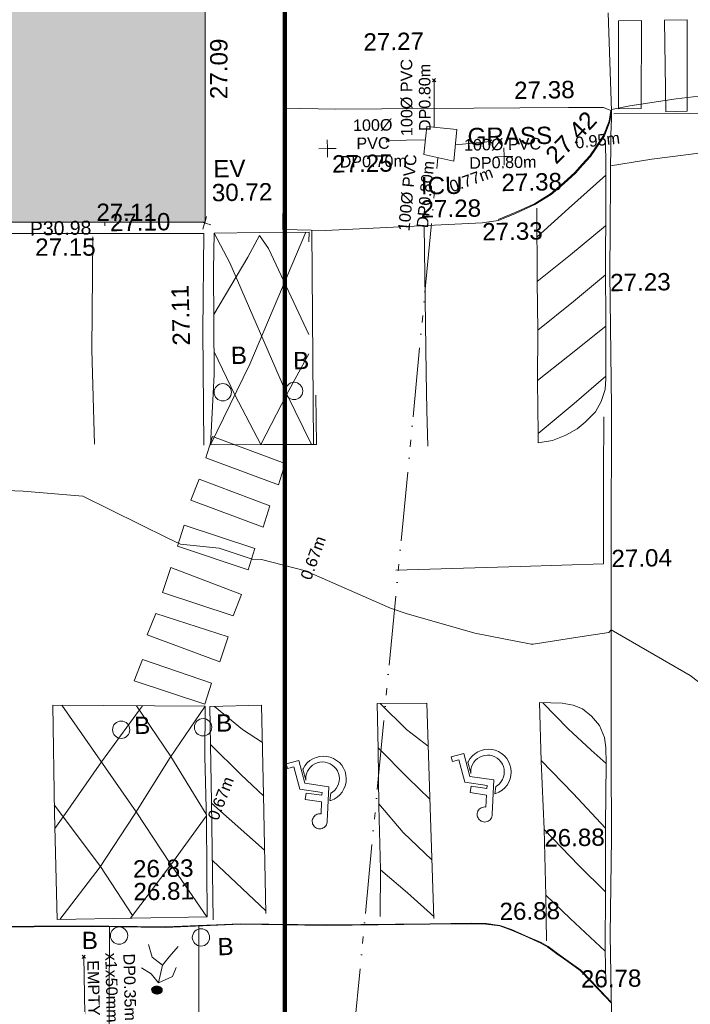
# Model space of a CAD drawing. Header units: millimetres. Extents: x -290717 to 520720, y -88450 to 287762.
# Tile 102 of 256: x -21168 to -6642, y 31642 to 52951. Entities that reach past the tile are written whole.
import ezdxf

# ---------------------------------------------------------------- set-up
doc = ezdxf.new("R2010")
doc.units = ezdxf.units.MM
for name, pattern in [('IMPORT-UG_DRAINAGE_UNIDENTIFIED_QLB2 _2_', [2700, 1500, -300, 0, -250, 150, -300, 0, -200]), ('IMPORT-UG_ELEC_LV_QLB2 _2_', [2700, 1500, -300, 0, -250, 150, -300, 0, -200]), ('IMPORT-UG_ELEC_STREET LIGHTING_QLB2 _2_', [2700, 1500, -300, 0, -250, 150, -300, 0, -200])]:
    doc.linetypes.add(name, pattern=pattern)
for name, color, linetype, lineweight, true_color in [('00_TOPO_BUILDING_OUTLINE', 5, 'Continuous', 9, 0x0000ff), ('00_TOPO_EAVE', 7, 'Continuous', 9, 0x666666), ('00_TOPO_FOOTPATH', 7, 'Continuous', 9, 0xa50000), ('00_TOPO_FURN_BOLLARD', 7, 'Continuous', 9, 0x666666), ('00_TOPO_KERB_BOTTOM', 1, 'Continuous', 9, 0xff0000), ('00_TOPO_KERB_TOP', 7, 'Continuous', 9, 0xa500a5), ('00_TOPO_LEVEL_SPOT', 7, 'Continuous', 9, 0x666666), ('00_TOPO_ROAD_MARKING_WHITE_CONTINUOUS', 7, 'Continuous', 9, 0x999999), ('00_TOPO_ROAD_MARKING_YELLOW_CONTINUOUS', 40, 'Continuous', 9, 0xffbf00), ('00_TOPO_SERV_IC', 5, 'Continuous', 9, 0x0000ff), ('00_UAV_BUILDING_OUTLINE', 5, 'Continuous', 9, 0x0000ff), ('00_UAV_KERB_BOTTOM', 1, 'Continuous', 9, 0xff0000), ('00_UAV_KERB_TOP', 7, 'Continuous', 9, 0xa500a5), ('00_UAV_PARKING', 4, 'Continuous', 9, 0x00ffff), ('00_UAV_ROAD_MARKING_WHITE_CONTINUOUS', 7, 'Continuous', 9, 0x999999), ('00_UAV_ROAD_MARKING_YELLOW_CONTINUOUS', 40, 'Continuous', 9, 0xffbf00), ('01_DTM_CONTOUR_MNR', 7, 'Continuous', 9, 0xa5a552), ('12333-PUM-2D-U-0001-C01 - Rev2_REVIT IMPORT_dwg', 7, 'Continuous', 9, 0x767676), ('A_RHA_Line', 7, 'Continuous', 9, 0x00a600), ('PUM-ELECTRIC-LV-QLB2', 1, 'IMPORT-UG_ELEC_LV_QLB2 _2_', 9, 0xff0000), ('PUM-UNIDENTIFIED-QLB2', 150, 'IMPORT-UG_DRAINAGE_UNIDENTIFIED_QLB2 _2_', 9, 0x007fff)]:
    doc.layers.add(name, color=color, linetype=linetype, lineweight=lineweight, true_color=true_color)
for name, color, linetype, lineweight in [('00_TOPO_HANDICAP', 7, 'Continuous', 9), ('00_TOPO_PEDASTRIAN', 7, 'Continuous', 9), ('00_TOPO_ROAD_EDGE', 7, 'Continuous', 9), ('00_TOPO_SURFACE', 7, 'Continuous', 9), ('00_TOPO_SURVEY_TEXT', 7, 'Continuous', 9), ('A_RHA_Detail', 7, 'Continuous', 9), ('GEN-TEXT', 7, 'Continuous', 9), ('PARAPET_LVL', 7, 'Continuous', 9)]:
    doc.layers.add(name, color=color, linetype=linetype, lineweight=lineweight)
doc.styles.add('Arial_1', font='arial.ttf', dxfattribs={"height": 250})
doc.styles.add('Arial_3', font='arial.ttf', dxfattribs={"height": 300})
doc.styles.add('Swis721 Lt BT_2', font='swissl.ttf', dxfattribs={"height": 375})

# ---------------------------------------------------------------- blocks, each defined once
blk = doc.blocks.new('12333-PUM-2D-U-0001-C01 - Rev2_REVIT IMPORT_dwg_PEDESTRIAN CROSS-2077137-Site Location Plan Existing')
at = {"layer": '00_TOPO_PEDASTRIAN', "true_color": 0xe2e2e2}
blk.add_hatch(color=254, dxfattribs=at).paths.add_polyline_path([(533884333, 725587587), (533884393, 725587600), (533884433, 725587626), (533884447, 725587654), (533884448, 725587716), (533884412, 725587754), (533884364, 725587775), (533884309, 725587780), (533884257, 725587768), (533884217, 725587741), (533884197, 725587711), (533884215, 725587633), (533884261, 725587602), (533884313, 725587589)])
at = {"layer": '00_TOPO_PEDASTRIAN', "color": 253, "true_color": 0xaaaaaa, "flags": 128}
for points in [[(533884363, 725587840), (533884457, 725588218), (533884232, 725588398), (533884157, 725588674)], [(533884457, 725588218), (533884603, 725588399), (533884803, 725588620)], [(533884747, 725588167), (533884667, 725587972), (533884363, 725587840), (533884203, 725588037), (533883999, 725588174)]]:
    blk.add_lwpolyline(points, dxfattribs=at)
blk = doc.blocks.new('12333-PUM-2D-U-0001-C01 - Rev2_REVIT IMPORT_dwg_MSL_Bollard_2-2077182-Site Location Plan Existing')
at = {"layer": '00_TOPO_FURN_BOLLARD', "color": 254, "true_color": 0xcccccc}
blk.add_circle((0, 0), 62.5, dxfattribs=at)
blk = doc.blocks.new('12333-PUM-2D-U-0001-C01 - Rev2_REVIT IMPORT_dwg_MSL_Eaves_SYM_1-V32-Site Location Plan Existing')
at = {"layer": '00_TOPO_EAVE', "color": 254, "true_color": 0xcccccc}
for p, q in [((357, -116), (-138, 45)), ((-116, -357), (14, 42)), ((21, 64), (116, 357))]:
    blk.add_line(p, q, dxfattribs=at)
blk = doc.blocks.new('12333-PUM-2D-U-0001-C01 - Rev2_REVIT IMPORT_dwg_MM-2077200-Site Location Plan Existing')
at = {"layer": '00_TOPO_LEVEL_SPOT', "color": 254, "true_color": 0xcccccc, "flags": 128}
for points in [[(0, -500), (0, 0), (-500, 0)], [(500, 0), (0, 0), (0, 500)]]:
    blk.add_lwpolyline(points, dxfattribs=at)
blk = doc.blocks.new('12333-PUM-2D-U-0001-C01 - Rev2_REVIT IMPORT_dwg_NN_DISABLED_1-2077205-Site Location Plan Existing')
at = {"layer": '00_TOPO_HANDICAP', "color": 253, "true_color": 0xaaaaaa, "flags": 128}
blk.add_lwpolyline([(533891145, 725592496), (533891203, 725592263), (533891206, 725592255), (533891203, 725592282), (533891208, 725592339), (533891222, 725592394), (533891244, 725592447), (533891275, 725592495), (533891311, 725592538), (533891355, 725592575), (533891404, 725592605), (533891457, 725592626), (533891513, 725592639), (533891569, 725592643), (533891626, 725592638), (533891681, 725592625), (533891734, 725592602), (533891782, 725592573), (533891826, 725592535), (533891862, 725592492), (533891892, 725592443), (533891913, 725592390), (533891926, 725592335), (533891930, 725592277), (533891926, 725592221), (533891912, 725592165), (533891890, 725592113), (533891859, 725592065), (533891822, 725592021), (533891779, 725591985), (533891743, 725591964), (533891717, 725591804), (533891736, 725591808), (533891807, 725591837), (533891874, 725591877), (533891932, 725591927), (533891984, 725591985), (533892024, 725592051), (533892054, 725592122), (533892073, 725592197), (533892079, 725592274), (533892074, 725592351), (533892056, 725592426), (533892027, 725592498), (533891987, 725592564), (533891937, 725592623), (533891879, 725592673), (533891813, 725592715), (533891742, 725592744), (533891667, 725592763), (533891590, 725592769), (533891512, 725592764), (533891438, 725592746), (533891366, 725592717), (533891300, 725592677), (533891240, 725592628), (533891190, 725592569), (533891149, 725592504), (533891146, 725592495)], dxfattribs=at)
blk.add_lwpolyline([(533891652, 725591366), (533891652, 725591359), (533891650, 725591334), (533891644, 725591308), (533891634, 725591285), (533891621, 725591263), (533891604, 725591244), (533891584, 725591228), (533891562, 725591215), (533891539, 725591205), (533891514, 725591199), (533891488, 725591197), (533891463, 725591199), (533891438, 725591206), (533891414, 725591215), (533891393, 725591229), (533891374, 725591246), (533891357, 725591265), (533891344, 725591287), (533891334, 725591311), (533891329, 725591336), (533891326, 725591361), (533891329, 725591387), (533891335, 725591411), (533891345, 725591434), (533891358, 725591456), (533891375, 725591476), (533891394, 725591492), (533891417, 725591505), (533891440, 725591515), (533891465, 725591521), (533891491, 725591522), (533891516, 725591520), (533891520, 725591520), (533891537, 725591780), (533891183, 725591838), (533891206, 725591978), (533891547, 725591922), (533891551, 725591986), (533891068, 725592066), (533890948, 725592550), (533890812, 725592516), (533890785, 725592618), (533891059, 725592686), (533891183, 725592190), (533891700, 725592104), (533891652, 725591365)], close=True, dxfattribs=at)
blk = doc.blocks.new('12333-PUM-2D-U-0001-C01 - Rev2_REVIT IMPORT_dwg_NN_DISABLED_1-2077206-Site Location Plan Existing')
at = {"layer": '00_TOPO_HANDICAP', "color": 253, "true_color": 0xaaaaaa, "flags": 128}
blk.add_lwpolyline([(533888077, 725591280), (533888077, 725591273), (533888075, 725591248), (533888069, 725591222), (533888059, 725591199), (533888046, 725591177), (533888029, 725591158), (533888009, 725591142), (533887987, 725591129), (533887964, 725591119), (533887939, 725591113), (533887913, 725591111), (533887888, 725591113), (533887863, 725591120), (533887839, 725591129), (533887818, 725591143), (533887799, 725591160), (533887782, 725591179), (533887769, 725591201), (533887759, 725591225), (533887754, 725591249), (533887751, 725591275), (533887754, 725591301), (533887760, 725591325), (533887770, 725591348), (533887783, 725591370), (533887800, 725591390), (533887819, 725591406), (533887842, 725591419), (533887865, 725591428), (533887890, 725591435), (533887916, 725591436), (533887941, 725591434), (533887946, 725591434), (533887962, 725591694), (533887608, 725591752), (533887631, 725591892), (533887972, 725591836), (533887976, 725591900), (533887493, 725591980), (533887373, 725592464), (533887237, 725592430), (533887210, 725592532), (533887484, 725592600), (533887608, 725592104), (533888125, 725592018), (533888077, 725591278)], close=True, dxfattribs=at)
blk.add_lwpolyline([(533887570, 725592410), (533887629, 725592177), (533887631, 725592169), (533887629, 725592196), (533887633, 725592253), (533887647, 725592308), (533887669, 725592361), (533887700, 725592409), (533887736, 725592452), (533887780, 725592489), (533887829, 725592519), (533887882, 725592540), (533887938, 725592553), (533887994, 725592557), (533888051, 725592552), (533888106, 725592538), (533888159, 725592516), (533888207, 725592487), (533888251, 725592449), (533888288, 725592405), (533888317, 725592357), (533888338, 725592304), (533888351, 725592249), (533888355, 725592191), (533888351, 725592135), (533888337, 725592079), (533888315, 725592027), (533888284, 725591979), (533888248, 725591935), (533888204, 725591899), (533888168, 725591878), (533888142, 725591718), (533888161, 725591722), (533888232, 725591751), (533888299, 725591791), (533888358, 725591841), (533888409, 725591899), (533888449, 725591965), (533888479, 725592036), (533888498, 725592111), (533888504, 725592188), (533888499, 725592265), (533888481, 725592340), (533888452, 725592412), (533888412, 725592478), (533888362, 725592537), (533888304, 725592587), (533888238, 725592629), (533888167, 725592658), (533888092, 725592677), (533888015, 725592683), (533887938, 725592678), (533887863, 725592660), (533887791, 725592631), (533887725, 725592591), (533887666, 725592542), (533887615, 725592483), (533887574, 725592418), (533887571, 725592409)], dxfattribs=at)
blk = doc.blocks.new('12333-PUM-2D-U-0001-C01 - Rev2_REVIT IMPORT_dwg_MGS62954_T2_Galway_ITM_3d_Rev1-2077680-Site Location Plan Existing')
at = {"layer": '00_TOPO_FOOTPATH', "color": 254, "true_color": 0xcccccc, "flags": 128}
for points in [[(533883320, 725589073), (533883247, 725585553), (533883121, 725581523), (533883012, 725576169), (533882959, 725572537), (533882809, 725567128), (533882611, 725559111), (533882502, 725554645)], [(533885260, 725589054), (533885192, 725585405), (533885062, 725581119), (533884941, 725573432), (533884772, 725566701), (533884637, 725561693), (533884555, 725557506)]]:
    blk.add_lwpolyline(points, dxfattribs=at)
at = {"layer": '00_TOPO_KERB_BOTTOM', "color": 254, "true_color": 0xcccccc, "flags": 128}
for points in [[(533892015, 725604211), (533892387, 725604355), (533892809, 725604539), (533893160, 725604748), (533893450, 725604985), (533893695, 725605201), (533893863, 725605379), (533894029, 725605560), (533894157, 725605735), (533894337, 725606000), (533894463, 725606311), (533894504, 725606540)], [(533881692, 725589110), (533882953, 725589096), (533883306, 725589085), (533884537, 725589046), (533885428, 725589069), (533885640, 725589075), (533886155, 725589089), (533888021, 725589029), (533890258, 725589015), (533891168, 725589010), (533891477, 725589000), (533891778, 725588954), (533892028, 725588858), (533892330, 725588722), (533892661, 725588566), (533892812, 725588476), (533893011, 725588326), (533893243, 725588156), (533893510, 725587955), (533893738, 725587715), (533894044, 725587379), (533894163, 725587240)]]:
    blk.add_lwpolyline(points, dxfattribs=at)
at = {"layer": '00_TOPO_KERB_TOP', "color": 254, "true_color": 0xcccccc, "flags": 128}
for points in [[(533892008, 725604230), (533892379, 725604373), (533892800, 725604557), (533893149, 725604765), (533893437, 725605000), (533893681, 725605215), (533893848, 725605393), (533894013, 725605573), (533894141, 725605747), (533894319, 725606009), (533894444, 725606316), (533894484, 725606544)], [(533881692, 725589099), (533882953, 725589085), (533884537, 725589035), (533886155, 725589078), (533888021, 725589018), (533890258, 725589004), (533891168, 725588999), (533891476, 725588989), (533891774, 725588943), (533892023, 725588848), (533892324, 725588713), (533892653, 725588557), (533892804, 725588468), (533893002, 725588319), (533893234, 725588148), (533893500, 725587948), (533893727, 725587709), (533894032, 725587373), (533894163, 725587230)]]:
    blk.add_lwpolyline(points, dxfattribs=at)
at = {"layer": '00_TOPO_PEDASTRIAN', "color": 254, "true_color": 0xcccccc}
for p, q in [((533894652, 725606575), (533894690, 725608480)), ((533895186, 725608480), (533894690, 725608480)), ((533895148, 725606575), (533895186, 725608480)), ((533896176, 725608480), (533895681, 725608480)), ((533895681, 725606499), (533895681, 725608480)), ((533896138, 725606499), (533896176, 725608480)), ((533895148, 725606575), (533894652, 725606575)), ((533896138, 725606499), (533895681, 725606499)), ((533885585, 725599184), (533885737, 725599641)), ((533887299, 725599031), (533885737, 725599641)), ((533885585, 725599184), (533887147, 725598574)), ((533887147, 725598574), (533887299, 725599031)), ((533885242, 725598269), (533885432, 725598727)), ((533886956, 725598117), (533885432, 725598727)), ((533885242, 725598269), (533886804, 725597660)), ((533886804, 725597660), (533886956, 725598117)), ((533884937, 725597279), (533885089, 725597736)), ((533886613, 725597203), (533885089, 725597736)), ((533884937, 725597279), (533886461, 725596745)), ((533886461, 725596745), (533886613, 725597203)), ((533884594, 725596288), (533884784, 725596822)), ((533886308, 725596212), (533884784, 725596822)), ((533884594, 725596288), (533886118, 725595755)), ((533886118, 725595755), (533886308, 725596212)), ((533884251, 725595374), (533884442, 725595831)), ((533886004, 725595298), (533884442, 725595831)), ((533884251, 725595374), (533885813, 725594764)), ((533885813, 725594764), (533886004, 725595298)), ((533883946, 725594383), (533884137, 725594840)), ((533884137, 725594840), (533885623, 725594307)), ((533885470, 725593850), (533883946, 725594383)), ((533885470, 725593850), (533885623, 725594307))]:
    blk.add_line(p, q, dxfattribs=at)
at = {"layer": '00_TOPO_ROAD_EDGE', "color": 254, "true_color": 0xcccccc, "flags": 128}
blk.add_lwpolyline([(533894464, 725608658), (533894504, 725606540), (533894497, 725606367), (533894475, 725606024), (533894407, 725603013), (533894388, 725600134), (533894330, 725597043), (533894286, 725594442), (533894252, 725592562), (533894224, 725590805), (533894164, 725588707), (533894163, 725586593)], dxfattribs=at)
at = {"layer": '00_TOPO_ROAD_MARKING_WHITE_CONTINUOUS', "color": 254, "true_color": 0xcccccc}
for p, q in [((533885580, 725591710), (533886710, 725590670)), ((533885575, 725590470), (533886710, 725589360))]:
    blk.add_line(p, q, dxfattribs=at)
at = {"layer": '00_TOPO_ROAD_MARKING_WHITE_CONTINUOUS', "color": 254, "true_color": 0xcccccc, "flags": 128}
for points in [[(533899290, 725606370), (533898120, 725606400), (533896200, 725606450), (533894550, 725606470)], [(533892850, 725604460), (533892830, 725602870), (533892820, 725601810), (533892800, 725600710), (533892790, 725599580), (533892790, 725599380), (533893100, 725599430), (533893390, 725599540), (533893640, 725599670), (533893810, 725599810), (533894040, 725600030), (533894170, 725600250), (533894260, 725600510), (533894280, 725600750), (533894300, 725601920), (533894310, 725603170), (533894340, 725604480), (533894360, 725605390), (533894360, 725605860)], [(533892842, 725603840), (533893530, 725604440), (533894355, 725605150)], [(533885630, 725604040), (533885570, 725601930), (533885550, 725599460)], [(533892830, 725602870), (533893560, 725603440), (533894330, 725604050)], [(533883220, 725604010), (533883160, 725601560), (533883180, 725599520)], [(533892820, 725601820), (533893610, 725602430), (533894309, 725602990)], [(533892800, 725600730), (533893460, 725601240), (533894299, 725601880)], [(533890400, 725599350), (533890390, 725600120), (533890390, 725600940)], [(533892790, 725599580), (533893580, 725600220), (533894281, 725600800)], [(533889660, 725596680), (533892350, 725596710), (533894160, 725596740), (533894190, 725598680), (533894220, 725599920)], [(533885570, 725589180), (533885580, 725591730), (533885580, 725593800), (533886700, 725593810)], [(533885680, 725593801), (533886280, 725593290), (533886704, 725593000)], [(533886700, 725593810), (533886710, 725591870), (533886710, 725589300)], [(533890280, 725593790), (533889200, 725593800), (533889210, 725592810), (533889200, 725591580), (533889210, 725590210), (533889190, 725589190)], [(533889270, 725593799), (533889830, 725593230), (533890292, 725592860)], [(533890280, 725593790), (533890310, 725591530), (533890350, 725589130)], [(533894050, 725587670), (533894050, 725588390), (533894080, 725589680), (533894100, 725591080), (533894140, 725592420), (533894140, 725592760), (533894110, 725592980), (533894010, 725593240), (533893840, 725593450), (533893650, 725593610), (533893450, 725593690), (533893210, 725593740), (533892720, 725593760), (533892730, 725592490), (533892770, 725591020), (533892780, 725589580), (533892780, 725588600)], [(533892791, 725593757), (533893330, 725593180), (533893820, 725592710), (533894140, 725592420)], [(533885580, 725592980), (533886220, 725592320), (533886710, 725591840)], [(533890308, 725591710), (533889840, 725592180), (533889210, 725592840)], [(533892730, 725592510), (533893410, 725591780), (533894099, 725591020)], [(533889200, 725591630), (533889720, 725591000), (533890329, 725590400)], [(533892770, 725591010), (533893510, 725590220), (533894079, 725589640)], [(533890349, 725589170), (533889790, 725589690), (533889210, 725590200)], [(533892780, 725589590), (533893300, 725589080), (533894050, 725588360)]]:
    blk.add_lwpolyline(points, dxfattribs=at)
at = {"layer": '00_TOPO_ROAD_MARKING_YELLOW_CONTINUOUS', "color": 254, "true_color": 0xcccccc, "flags": 128}
for points in [[(533886180, 725603390), (533885850, 725604040), (533885820, 725603250), (533885800, 725600980), (533885690, 725599459), (533886570, 725601190)], [(533885850, 725604040), (533886840, 725604040), (533887910, 725604030), (533887900, 725603820)], [(533886570, 725603510), (533886830, 725603970), (533887020, 725603690)], [(533887881, 725599432), (533887360, 725600530), (533886780, 725599450), (533886236, 725600532), (533885804, 725601470)], [(533887990, 725600500), (533887990, 725599430), (533886840, 725599450), (533885690, 725599459)], [(533885480, 725593810), (533882180, 725593890), (533882170, 725591550), (533882190, 725589250)], [(533884120, 725593843), (533884050, 725593754), (533883208, 725592642), (533882360, 725591468), (533882173, 725591220)], [(533885480, 725593810), (533885450, 725592720), (533885460, 725591330), (533885440, 725589250), (533882190, 725589250)], [(533885480, 725593810), (533884700, 725592710), (533883890, 725591470), (533883140, 725590370), (533882250, 725589250)], [(533885430, 725589250), (533884675, 725590396), (533883943, 725591551), (533882370, 725593885)], [(533883990, 725593846), (533884717, 725592735), (533885459, 725591470)], [(533882171, 725591730), (533883146, 725590379), (533883827, 725589310)], [(533885459, 725591430), (533884670, 725590390), (533883780, 725589250)]]:
    blk.add_lwpolyline(points, dxfattribs=at)
at = {"layer": '00_TOPO_SERV_IC', "color": 254, "true_color": 0xcccccc}
for p, q in [((533890423, 725605661), (533890499, 725606270)), ((533891147, 725606194), (533890499, 725606270)), ((533891071, 725605508), (533891147, 725606194)), ((533890423, 725605661), (533891071, 725605508))]:
    blk.add_line(p, q, dxfattribs=at)
at = {"layer": '00_TOPO_SURFACE', "color": 254, "true_color": 0xcccccc, "flags": 128}
for points in [[(533899567, 725615608), (533899520, 725614820), (533899530, 725614365), (533899510, 725613160), (533899500, 725612120), (533899450, 725610290), (533899460, 725608920), (533899480, 725608510), (533899230, 725607230), (533898932, 725607150), (533897929, 725606960), (533896890, 725606871), (533895908, 725606770), (533894900, 725606640), (533894503, 725606570)], [(533892015, 725604211), (533891655, 725604161), (533888266, 725604058), (533887339, 725604092), (533887378, 725605483), (533887392, 725606717), (533888532, 725606675), (533892517, 725606638), (533893572, 725606625), (533894327, 725606615), (533894484, 725606544)], [(533893824, 725574681), (533894920, 725574620), (533895900, 725574590), (533897250, 725574550), (533897950, 725574560), (533897960, 725575910), (533898000, 725577610), (533898090, 725579450), (533898130, 725581810), (533898160, 725584140), (533898160, 725587230), (533898150, 725589910), (533898170, 725592650), (533898240, 725595020), (533898320, 725598970), (533898430, 725601500), (533898520, 725603510), (533898570, 725604410), (533897970, 725605800), (533896773, 725605631), (533895360, 725605480), (533894460, 725605350)]]:
    blk.add_lwpolyline(points, dxfattribs=at)
at = {"layer": '00_UAV_KERB_BOTTOM', "color": 254, "true_color": 0xcccccc, "flags": 128}
blk.add_lwpolyline([(533881692, 725589110), (533879445, 725589149), (533876693, 725589180), (533873069, 725589219), (533871694, 725589229), (533866694, 725589265), (533864754, 725589278), (533861695, 725589326), (533856888, 725589400), (533856695, 725589403), (533851696, 725589460), (533849880, 725589480), (533847752, 725589494), (533847751, 725590549), (533847745, 725595327), (533847744, 725595547), (533847722, 725600543), (533847713, 725602514), (533847715, 725604658)], dxfattribs=at)
at = {"layer": '00_UAV_KERB_TOP', "color": 254, "true_color": 0xcccccc, "flags": 128}
blk.add_lwpolyline([(533881692, 725589099), (533879445, 725589129), (533876692, 725589160), (533873069, 725589199), (533871693, 725589209), (533866693, 725589245), (533864754, 725589258), (533861694, 725589306), (533856888, 725589380), (533856695, 725589383), (533851696, 725589440), (533849880, 725589460), (533847732, 725589474), (533847731, 725590510), (533847725, 725595327), (533847724, 725595508), (533847702, 725600504), (533847693, 725602514), (533847695, 725604664)], dxfattribs=at)
at = {"layer": '00_UAV_PARKING', "color": 254, "true_color": 0xcccccc, "flags": 128}
blk.add_lwpolyline([(533861701, 725604487), (533863308, 725604466), (533866699, 725604426), (533869045, 725604398), (533871698, 725604325), (533871902, 725604319), (533876002, 725604218), (533876696, 725604204), (533881144, 725604113), (533881695, 725604104), (533885630, 725604040)], dxfattribs=at)
at = {"layer": '00_UAV_ROAD_MARKING_WHITE_CONTINUOUS', "color": 254, "true_color": 0xcccccc}
for p, q in [((533887969, 725604069), (533887925, 725599431)), ((533890390, 725600940), (533890404, 725604123))]:
    blk.add_line(p, q, dxfattribs=at)
at = {"layer": '00_UAV_ROAD_MARKING_YELLOW_CONTINUOUS', "color": 254, "true_color": 0xcccccc}
for p, q in [((533887839, 725604031), (533886570, 725601190)), ((533887020, 725603690), (533887860, 725601809)), ((533886570, 725603510), (533885811, 725602284)), ((533887360, 725600530), (533886180, 725603390)), ((533887852, 725601395), (533887360, 725600530))]:
    blk.add_line(p, q, dxfattribs=at)
at = {"layer": '01_DTM_CONTOUR_MNR', "color": 254, "true_color": 0xcccccc, "flags": 128}
blk.add_lwpolyline([(533896350, 725594010), (533895993, 725594293), (533894300, 725595310), (533894244, 725595253), (533893665, 725595171), (533892601, 725595026), (533892561, 725595026), (533891343, 725595290), (533889863, 725595735), (533889548, 725595855), (533889530, 725595863), (533887700, 725596700), (533886754, 725596964), (533886550, 725596970), (533885840, 725597220), (533885003, 725597324), (533884729, 725597461), (533882908, 725598400), (533881614, 725598529), (533880707, 725598582)], dxfattribs=at)
for name, p, xscale, yscale, zscale in [('12333-PUM-2D-U-0001-C01 - Rev2_REVIT IMPORT_dwg_MM-2077200-Site Location Plan Existing', (533888336, 725605829), 0.375, 0.375, 0.375), ('12333-PUM-2D-U-0001-C01 - Rev2_REVIT IMPORT_dwg_MM-2077200-Site Location Plan Existing', (533892157, 725605589), 0.375, 0.375, 0.375), ('12333-PUM-2D-U-0001-C01 - Rev2_REVIT IMPORT_dwg_MSL_Eaves_SYM_1-V32-Site Location Plan Existing', (533885649, 725604268), 0.375, 0.375, 0.375), ('12333-PUM-2D-U-0001-C01 - Rev2_REVIT IMPORT_dwg_MSL_Bollard_2-2077182-Site Location Plan Existing', (533885977, 725600596), 3, 3, 3), ('12333-PUM-2D-U-0001-C01 - Rev2_REVIT IMPORT_dwg_MSL_Bollard_2-2077182-Site Location Plan Existing', (533887523, 725600596), 3, 3, 3), ('12333-PUM-2D-U-0001-C01 - Rev2_REVIT IMPORT_dwg_MSL_Bollard_2-2077182-Site Location Plan Existing', (533883649, 725593330), 3, 3, 3), ('12333-PUM-2D-U-0001-C01 - Rev2_REVIT IMPORT_dwg_MSL_Bollard_2-2077182-Site Location Plan Existing', (533885423, 725593353), 3, 3, 3), ('12333-PUM-2D-U-0001-C01 - Rev2_REVIT IMPORT_dwg_MSL_Bollard_2-2077182-Site Location Plan Existing', (533883527, 725588877), 3, 3, 3), ('12333-PUM-2D-U-0001-C01 - Rev2_REVIT IMPORT_dwg_MSL_Bollard_2-2077182-Site Location Plan Existing', (533885299, 725588807), 3, 3, 3)]:
    blk.add_blockref(name, p, dxfattribs=dict(xscale=xscale, yscale=yscale, zscale=zscale))
for name in ['12333-PUM-2D-U-0001-C01 - Rev2_REVIT IMPORT_dwg_NN_DISABLED_1-2077205-Site Location Plan Existing', '12333-PUM-2D-U-0001-C01 - Rev2_REVIT IMPORT_dwg_NN_DISABLED_1-2077206-Site Location Plan Existing', '12333-PUM-2D-U-0001-C01 - Rev2_REVIT IMPORT_dwg_PEDESTRIAN CROSS-2077137-Site Location Plan Existing']:
    blk.add_blockref(name, (0, 0))
at = {"layer": '00_TOPO_BUILDING_OUTLINE', "color": 251, "true_color": 0x666666, "insert": (533883596, 725604496), "char_height": 375, "width": 1495.9, "attachment_point": 1, "line_spacing_factor": 1.005062, "style": 'Swis721 Lt BT_2'}
blk.add_mtext('27.10', dxfattribs=at)
at = {"layer": '00_TOPO_EAVE', "char_height": 375, "attachment_point": 1, "line_spacing_factor": 1.005062, "style": 'Swis721 Lt BT_2'}
for s, insert, width in [('EV', (533885856, 725605620), 736.08), ('30.72', (533885814, 725605105), 1495.9)]:
    blk.add_mtext(s, dxfattribs=dict(at, insert=insert, width=width))
at = {"layer": '00_TOPO_FURN_BOLLARD', "char_height": 375, "width": 398.91, "attachment_point": 1, "line_spacing_factor": 1.005062, "style": 'Swis721 Lt BT_2'}
for insert in [(533886165, 725601577), (533887511, 725601440), (533883932, 725593605), (533885706, 725593627), (533882715, 725588972), (533885654, 725588789)]:
    blk.add_mtext('B', dxfattribs=dict(at, insert=insert))
at = {"layer": '00_TOPO_KERB_BOTTOM', "color": 251, "true_color": 0x666666, "char_height": 375, "width": 1495.9, "attachment_point": 1, "line_spacing_factor": 1.005062, "style": 'Swis721 Lt BT_2'}
for s, insert in [('26.81', (533883853, 725590009)), ('26.78', (533893510, 725587950))]:
    blk.add_mtext(s, dxfattribs=dict(at, insert=insert))
at = {"layer": '00_TOPO_KERB_TOP', "color": 251, "true_color": 0x666666, "char_height": 375, "width": 1495.9, "attachment_point": 1, "line_spacing_factor": 1.005062, "style": 'Swis721 Lt BT_2'}
for s, insert in [('27.27', (533889155, 725608308)), ('26.83', (533883853, 725590502)), ('26.88', (533891774, 725589442))]:
    blk.add_mtext(s, dxfattribs=dict(at, insert=insert))
at = {"layer": '00_TOPO_KERB_TOP', "color": 251, "true_color": 0x666666, "insert": (533893019, 725605649), "char_height": 375, "width": 1495.9, "attachment_point": 1, "rotation": 44.9824, "line_spacing_factor": 1.005062, "style": 'Swis721 Lt BT_2'}
blk.add_mtext('27.42', dxfattribs=at)
at = {"layer": '00_TOPO_LEVEL_SPOT', "char_height": 375, "width": 1495.9, "attachment_point": 1, "line_spacing_factor": 1.005062, "style": 'Swis721 Lt BT_2'}
for s, insert in [('27.25', (533888431, 725605681)), ('27.38', (533892091, 725605215))]:
    blk.add_mtext(s, dxfattribs=dict(at, insert=insert))
at = {"layer": '00_TOPO_ROAD_EDGE', "color": 251, "true_color": 0x666666, "char_height": 375, "width": 1495.9, "attachment_point": 1, "line_spacing_factor": 1.005062, "style": 'Swis721 Lt BT_2'}
for s, insert in [('27.23', (533894407, 725603008)), ('27.04', (533894330, 725597038))]:
    blk.add_mtext(s, dxfattribs=dict(at, insert=insert))
at = {"layer": '00_TOPO_ROAD_MARKING_WHITE_CONTINUOUS', "color": 251, "true_color": 0x666666, "insert": (533884912, 725601619), "char_height": 375, "width": 1495.9, "attachment_point": 1, "rotation": 90.4777, "line_spacing_factor": 1.005062, "style": 'Swis721 Lt BT_2'}
blk.add_mtext('27.11', dxfattribs=at)
at = {"layer": '00_TOPO_ROAD_MARKING_WHITE_CONTINUOUS', "color": 251, "true_color": 0x666666, "insert": (533892770, 725591015), "char_height": 375, "width": 1495.9, "attachment_point": 1, "line_spacing_factor": 1.005062, "style": 'Swis721 Lt BT_2'}
blk.add_mtext('26.88', dxfattribs=at)
at = {"layer": '00_TOPO_SERV_IC', "color": 251, "true_color": 0x666666, "char_height": 375, "attachment_point": 1, "line_spacing_factor": 1.005062, "style": 'Swis721 Lt BT_2'}
for s, insert, width in [('ICU', (533890344, 725605174), 1021.01), ('27.28', (533890330, 725604674), 1495.9)]:
    blk.add_mtext(s, dxfattribs=dict(at, insert=insert, width=width))
at = {"layer": '00_TOPO_SURFACE', "color": 251, "true_color": 0x666666, "char_height": 375, "width": 1495.9, "attachment_point": 1, "line_spacing_factor": 1.005062, "style": 'Swis721 Lt BT_2'}
for s, insert in [('27.38', (533892400, 725607203)), ('27.33', (533891655, 725604156))]:
    blk.add_mtext(s, dxfattribs=dict(at, insert=insert))
at = {"layer": '00_TOPO_SURVEY_TEXT', "color": 251, "true_color": 0x666666, "insert": (533891374, 725606220), "char_height": 375, "width": 2018.28, "attachment_point": 1, "line_spacing_factor": 1.005062, "style": 'Swis721 Lt BT_2'}
blk.add_mtext('GRASS', dxfattribs=at)
at = {"layer": '00_UAV_BUILDING_OUTLINE', "color": 251, "true_color": 0x666666, "char_height": 375, "width": 1495.9, "attachment_point": 1, "line_spacing_factor": 1.005062, "style": 'Swis721 Lt BT_2'}
for s, insert, rotation in [('27.09', (533885813, 725606943), 88.9797), ('27.11', (533883311, 725604725), 358.9797)]:
    blk.add_mtext(s, dxfattribs=dict(at, insert=insert, rotation=rotation))
at = {"layer": '00_UAV_PARKING', "color": 251, "true_color": 0x666666, "insert": (533881972, 725603994), "char_height": 375, "width": 1495.9, "attachment_point": 1, "rotation": 359.063, "line_spacing_factor": 1.005062, "style": 'Swis721 Lt BT_2'}
blk.add_mtext('27.15', dxfattribs=at)
blk = doc.blocks.new('12333-PUM-2D-U-0001-C01 - Rev2_REVIT IMPORT_dwg_SPOT-V209-Site Location Plan Existing')
at = {"layer": 'PARAPET_LVL', "color": 253, "true_color": 0xaaaaaa}
blk.add_line((0, -228), (0, -500), dxfattribs=at)
blk = doc.blocks.new('12333-PUM-2D-U-0001-C01 - Rev2_REVIT IMPORT_dwg-1620468-Site Location Plan Existing')
at = {"layer": 'GEN-TEXT', "color": 253, "true_color": 0xaaaaaa}
for p, q in [((249554, -8624), (249625, -8553)), ((249625, -8624), (249554, -8553)), ((248527, -9906), (248598, -9835)), ((248598, -9906), (248527, -9835)), ((250745, -9970), (250816, -9899)), ((250816, -9970), (250745, -9899)), ((241636, -27455), (241707, -27384)), ((241707, -27455), (241636, -27384))]:
    blk.add_line(p, q, dxfattribs=at)
at = {"layer": 'PUM-UNIDENTIFIED-QLB2', "color": 141, "true_color": 0xaad4ff}
for p, q in [((249575, -9602), (249589, -8588)), ((249384, -9872), (248562, -9870)), ((250780, -9934), (250031, -9990)), ((241993, -77569), (249644, -10264)), ((241678, -28662), (241671, -27419))]:
    blk.add_line(p, q, dxfattribs=at)
blk.add_blockref('12333-PUM-2D-U-0001-C01 - Rev2_REVIT IMPORT_dwg_MGS62954_T2_Galway_ITM_3d_Rev1-2077680-Site Location Plan Existing', (-533641080, -725615854))
at = {"xscale": 0.3, "yscale": 0.3, "zscale": 0.3}
blk.add_blockref('12333-PUM-2D-U-0001-C01 - Rev2_REVIT IMPORT_dwg_SPOT-V209-Site Location Plan Existing', (242409, -11463), dxfattribs=at)
at = {"layer": 'PARAPET_LVL', "insert": (240784, -11495), "char_height": 300, "width": 1590.34, "attachment_point": 1, "line_spacing_factor": 0.941778, "style": 'Arial_3'}
blk.add_mtext('P30.98', dxfattribs=at)
at = {"layer": 'PUM-ELECTRIC-LV-QLB2', "char_height": 250, "width": 1160.03, "attachment_point": 2, "line_spacing_factor": 0.941778, "style": 'Arial_1'}
for s, insert, rotation in [('0.95m', (253095, -9824), 5.7488), ('0.77m', (250315, -10628), 18.8927), ('0.67m', (246674, -18833), 68.9649), ('0.67m', (244583, -23999), 67.7344)]:
    blk.add_mtext(s, dxfattribs=dict(at, insert=insert, rotation=rotation))
at = {"layer": 'PUM-UNIDENTIFIED-QLB2', "char_height": 250, "attachment_point": 2, "line_spacing_factor": 0.941778, "style": 'Arial_1'}
for s, insert, width, rotation in [('100Ø PVC\\PDP0.80m', (248863, -8949), 1995.61, 89.2101), ('100Ø\\PPVC\\PDP0.70m', (248245, -9408), 1738.51, 359.878), ('100Ø PVC\\PDP0.80m', (248846, -10995), 1995.61, 83.5145), ('DP0.35m\\Px1x50mm\\PEMPTY', (242786, -28096), 1805.84, 270.3188)]:
    blk.add_mtext(s, dxfattribs=dict(at, insert=insert, width=width, rotation=rotation))
at = {"layer": 'PUM-UNIDENTIFIED-QLB2', "insert": (251049, -9874), "char_height": 250, "width": 1995.61, "attachment_point": 2, "line_spacing_factor": 0.941778, "style": 'Arial_1'}
blk.add_mtext('100Ø PVC\\PDP0.80m', dxfattribs=at)

msp = doc.modelspace()

# ---------------------------------------------------------------- hatches: boundary and pattern name
at = {"layer": 'A_RHA_Detail', "true_color": 0xc0c0c0}
h = msp.add_hatch(color=9, dxfattribs=at)
h.paths.add_polyline_path([(-80881, -68503), (-80401, -68483), (-80401, -62985), (-24475, -63009), (-24456, -50840), (-36623, -50832), (-36623, -44229), (-50959, -44214), (-50959, -42574), (-54564, -42571), (-54566, -45054), (-92409, -45027), (-92412, -49202), (-100062, -49202), (-100052, -64853), (-86121, -64853), (-86092, -62958), (-84861, -62958), (-84855, -68240), (-80871, -68240)])
h.paths.add_polyline_path([(-137239, -68462), (-132720, -68433), (-132847, -62850), (-130455, -62917), (-130498, -61356), (-117581, -61423), (-117492, -49184), (-125137, -49178), (-125134, -45033), (-163007, -45006), (-163007, -44090), (-163124, -44090), (-163123, -42384), (-166564, -42384), (-166565, -44044), (-193158, -44025), (-193195, -62864), (-137270, -62917), (-137254, -65680)])
h.paths.add_polyline_path([(120311, -32334), (120312, -31611), (133451, -31638), (133469, -19718), (121296, -19692), (121320, -8191), (112277, -8172), (112263, -14811), (78286, -14740), (78293, -8167), (76546, -8163), (69356, -8153), (69354, -9157), (68373, -9155), (68373, -13706), (69334, -13708), (69325, -16250), (66623, -16250), (66620, -17995), (65989, -17995), (65985, -19731), (57152, -19712), (57127, -31560), (70278, -31587), (70278, -32272), (78264, -32285), (78267, -31020), (112336, -31091), (112336, -32318), (119781, -32333)])
h.paths.add_polyline_path([(7504, -1791), (15482, -674), (15484, 148), (56188, 206), (56156, 14338), (18017, 14236), (17968, 34313), (21727, 34324), (21709, 40608), (18010, 40608), (17996, 45484), (9770, 45421), (3966, 45443), (3985, 14177), (1023, 14177), (-277, 14191), (-232, 5977), (-226, 194), (1220, 180), (7478, 143), (7489, -674)])
h.paths.add_polyline_path([(77756, 53), (77730, 1700), (94464, 1660), (94606, 17991), (88810, 18015), (88800, 14437), (69414, 14458), (69377, 100), (70761, 92)])
h.paths.add_polyline_path([(61252, 46454), (105775, 46473), (105768, 61853), (92285, 61853), (92309, 65784), (96107, 65768), (96060, 75209), (101085, 75072), (104988, 74765), (108404, 74364), (112009, 73787), (115645, 73050), (116891, 72762), (120209, 71893), (120865, 71704), (124136, 70670), (127436, 69481), (127820, 69395), (128274, 69332), (128732, 69307), (129190, 69320), (129645, 69372), (130095, 69461), (130535, 69588), (130963, 69751), (131376, 69950), (131771, 70182), (132163, 70461), (132496, 70742), (132821, 71065), (133117, 71414), (133384, 71787), (133617, 72179), (133817, 72591), (133983, 73018), (134112, 73458), (134204, 73907), (134258, 74362), (134273, 74820), (134251, 75277), (134190, 75731), (134091, 76179), (133955, 76617), (133783, 77041), (133576, 77450), (133336, 77840), (133064, 78209), (132762, 78554), (132432, 78872), (132077, 79161), (131698, 79420), (131300, 79646), (131094, 79746), (132146, 83110), (122788, 86283), (121604, 82800), (117096, 83871), (116842, 83526), (116121, 91222), (110238, 91274), (110194, 90435), (104988, 90486), (104973, 94310), (103746, 94310), (103840, 122852), (96365, 122932), (96350, 123952), (104556, 123902), (104607, 120249), (125503, 120134), (125662, 137657), (114480, 137699), (114382, 129150), (104644, 129188), (104578, 126217), (101184, 126159), (101265, 135959), (89967, 135989), (89928, 125824), (93631, 125841), (93581, 122932), (88697, 122905), (88679, 95739), (86378, 95739), (86378, 96178), (83280, 96201), (83274, 95736), (70170, 95733), (70166, 96272), (66675, 96257), (66655, 95756), (65785, 95756), (65888, 117471), (53473, 117488), (53434, 98570), (40649, 98570), (40610, 94406), (38854, 94410), (38849, 89464), (40612, 89518), (40665, 86258), (38372, 86306), (38370, 76901), (50938, 76944), (50923, 74599), (56485, 74589), (56485, 75195), (92465, 75233), (92646, 71767), (89811, 69363), (85313, 69361), (85313, 66907), (75210, 66903), (75210, 63816), (70819, 63816), (70819, 64253), (69457, 64253), (69456, 66902), (61303, 66899), (61305, 63970), (70500, 63970), (70500, 61853), (61246, 61849), (61252, 46455)])
h.paths.add_polyline_path([(-17153, 48569), (-17153, 60770), (-29363, 60775), (-29363, 67399), (-43507, 67405), (-43489, 69093), (-45766, 69109), (-45794, 67405), (-47272, 67404), (-47272, 66455), (-86005, 66469), (-86007, 60522), (-92663, 60522), (-92667, 50184), (-79752, 50180), (-79752, 48591), (-17158, 48569)])
h.paths.add_polyline_path([(-201056, 48629), (-138378, 48635), (-138378, 50133), (-125468, 50134), (-125469, 60566), (-132187, 60566), (-132187, 66533), (-170643, 66806), (-170643, 67739), (-200340, 67489), (-200349, 60828), (-201058, 60828), (-201057, 51102)])
h.paths.add_polyline_path([(-240052, 54769), (-239444, 54811), (-239187, 54842), (-238765, 54941), (-238382, 55122), (-237990, 55355), (-237269, 55936), (-237030, 56229), (-236793, 56569), (-236555, 57004), (-236433, 57267), (-236300, 57753), (-236251, 58017), (-236236, 58516), (-236233, 58988), (-236214, 59823), (-236364, 59821), (-236634, 60698), (-236392, 61432), (-236225, 61435), (-236202, 62638), (-232564, 62639), (-232564, 63049), (-232732, 63049), (-232860, 63458), (-232732, 63914), (-232561, 63914), (-232522, 70598), (-240629, 70599), (-240630, 72351), (-246413, 72347), (-246413, 70616), (-254450, 70619), (-254455, 70754), (-254470, 73192), (-263883, 73268), (-263902, 68261), (-263715, 68260), (-263553, 67820), (-263719, 67392), (-263914, 67392), (-263957, 58634), (-260181, 58611), (-260192, 56354), (-257185, 56339), (-257213, 57093), (-257339, 57093), (-257471, 57532), (-257339, 58062), (-257203, 58064), (-257174, 58599), (-256478, 58575), (-256478, 58789), (-256013, 58912), (-255397, 58781), (-255397, 58596), (-243810, 58586), (-243805, 58352), (-243741, 57885), (-243619, 57422), (-243424, 56944), (-243247, 56608), (-243003, 56250), (-242732, 55933), (-242372, 55603), (-242141, 55425), (-241805, 55217), (-241529, 55077), (-241101, 54917), (-240836, 54841), (-240453, 54789), (-240203, 54777)])
h.paths.add_polyline_path([(40277, 59895), (40329, 69197), (36589, 69218), (36619, 74674), (32264, 74687), (32233, 69156), (11917, 69270), (11967, 78219), (29088, 78123), (29143, 88141), (15719, 88216), (15733, 90590), (4594, 90652), (4525, 78265), (10097, 78234), (10077, 74773), (4548, 74804), (4466, 60107), (19126, 60025), (19140, 62528), (31739, 62457), (31725, 59943), (38370, 59906)])
h.paths.add_polyline_path([(-246083, 72334), (-246083, 72334), (-246208, 72334)])
h.paths.add_polyline_path([(-114575, 112178), (-114575, 112178), (-114707, 115802)])
h.paths.add_polyline_path([(-154700, 101760), (-114382, 101776), (-114382, 106927), (-113756, 106927), (-113758, 111847), (-114432, 111847), (-114432, 112178), (-114575, 112178), (-114579, 121707), (-123057, 121707), (-123069, 156453), (-119381, 156454), (-119381, 160166), (-115501, 160167), (-115503, 166207), (-132412, 166600), (-132412, 166666), (-135275, 166665), (-135275, 166628), (-135911, 166628), (-135911, 166352), (-152521, 166346), (-152518, 159143), (-150699, 159118), (-150756, 122561), (-151059, 122561), (-151061, 121302), (-154138, 121373), (-154138, 121865), (-154704, 121867), (-154689, 119352), (-154746, 119352), (-154746, 118722), (-160794, 118749), (-160794, 119411), (-163852, 119422), (-163855, 118762), (-167569, 118779), (-166635, 124395), (-166844, 124471), (-167569, 124708), (-168028, 124841), (-168631, 124991), (-169238, 125117), (-169850, 125220), (-170466, 125298), (-171089, 125352), (-171704, 125381), (-172325, 125386), (-172782, 125375), (-173402, 125337), (-174019, 125276), (-174634, 125190), (-175245, 125081), (-176047, 124896), (-176665, 124725), (-177045, 124609), (-177632, 124405), (-176665, 118819), (-177559, 118822), (-177662, 125263), (-176365, 126543), (-159462, 126320), (-157058, 128609), (-157061, 136153), (-158639, 137740), (-159352, 137740), (-161634, 140201), (-168728, 140257), (-171035, 137943), (-174184, 137943), (-176460, 140292), (-177342, 140292), (-177342, 140358), (-183429, 140356), (-185922, 137917), (-185922, 131757), (-186907, 131757), (-187725, 130810), (-187724, 127376), (-186481, 126305), (-186479, 122327), (-185176, 121059), (-180304, 121059), (-180304, 118802), (-193555, 118802), (-193555, 133118), (-192594, 133118), (-192594, 134201), (-192225, 134201), (-192226, 136615), (-192595, 136615), (-192595, 137734), (-193589, 137734), (-193589, 147475), (-193163, 147493), (-192607, 147551), (-192360, 147590), (-192200, 147617), (-191883, 147683), (-191569, 147762), (-191020, 147932), (-190951, 147956), (-190648, 148071), (-190350, 148198), (-190057, 148336), (-189770, 148486), (-189375, 148717), (-189133, 148873), (-188868, 149059), (-188610, 149255), (-188355, 149465), (-188080, 149714), (-187885, 149902), (-187538, 150274), (-187446, 150378), (-187241, 150629), (-187046, 150888), (-186862, 151154), (-186546, 151670), (-186524, 151707), (-163675, 151670), (-163688, 148134), (-157304, 148136), (-157304, 155760), (-157557, 155765), (-157556, 166678), (-187009, 166700), (-187013, 162054), (-188707, 162045), (-188706, 155022), (-188738, 154651), (-188799, 154283), (-188857, 154035), (-188966, 153679), (-189103, 153333), (-189266, 152998), (-189455, 152677), (-189645, 152421), (-189917, 152104), (-190213, 151809), (-190531, 151539), (-190869, 151294), (-191225, 151076), (-191598, 150887), (-192093, 150683), (-192485, 150570), (-192904, 150482), (-193187, 150441), (-193594, 150407), (-193595, 151460), (-205369, 151455), (-205354, 113350), (-207187, 113349), (-207184, 105991), (-205313, 105991), (-205311, 101770), (-175489, 101781), (-175489, 110890), (-154703, 110898), (-154701, 103310)])
h.paths.add_polyline_path([(193736, 113048), (208865, 114991), (208976, 114127), (216448, 115086), (216039, 118272), (232649, 120405), (233426, 114352), (240632, 115278), (239855, 121330), (256407, 123456), (257092, 118089), (264572, 119041), (261878, 138525), (259179, 138222), (259197, 137439), (254686, 136897), (255413, 131315), (240853, 129522), (239771, 137919), (240650, 138010), (240062, 142777), (239166, 142685), (237631, 151018), (266173, 154561), (271297, 142612), (276532, 144861), (274942, 148528), (302075, 160135), (300216, 164320), (301528, 164907), (300405, 167478), (299017, 166946), (295627, 174519), (294333, 177537), (287289, 174519), (289428, 169661), (272957, 162557), (271943, 164897), (267016, 162764), (268502, 159357), (265200, 157946), (226856, 153147), (227510, 148852), (228281, 141179), (227302, 141050), (227895, 136433), (228749, 136524), (229602, 128024), (217691, 126494), (217642, 126874), (215139, 126553), (215195, 126113), (215016, 126090), (214841, 127450), (192259, 124549), (193486, 114991)])
h.paths.add_polyline_path([(-78076, 117606), (-78076, 117610), (-78070, 129486), (-74723, 129478), (-74723, 125436), (-48016, 125380), (-47997, 135873), (-61198, 135902), (-74715, 135924), (-74724, 131865), (-78070, 131873), (-78063, 149550), (-58292, 149542), (-58292, 148946), (-37708, 148938), (-37708, 159740), (-44148, 159743), (-44148, 162961), (-49830, 162961), (-49831, 160632), (-78494, 160644), (-78494, 161615), (-78739, 161615), (-78692, 168188), (-90845, 168127), (-90963, 152687), (-89065, 152686), (-89080, 117610), (-78375, 117606)])
h.paths.add_polyline_path([(69255, 129236), (69260, 136168), (86068, 136131), (86009, 164703), (58790, 164724), (58790, 170119), (54460, 170122), (54457, 166153), (47042, 166159), (47041, 164669), (39173, 164675), (39173, 164079), (17015, 164095), (17002, 147267), (12660, 147267), (12654, 139138), (17031, 139135), (17025, 129935), (39191, 129919), (39191, 129258), (69014, 129236)])
h.paths.add_polyline_path([(39266, 139468), (33051, 139484), (33088, 153428), (39278, 153412), (39278, 152830), (43058, 152820), (43025, 140093), (39267, 140093)])
h.paths.add_polyline_path([(1980, 189123), (18699, 189180), (18678, 195254), (24349, 195273), (24335, 199551), (28830, 199566), (28798, 208816), (24335, 208806), (24334, 209113), (16812, 209088), (16807, 208844), (6772, 208809), (6797, 201489), (-8471, 201437), (-8471, 200429), (-11856, 200418), (-11824, 190892), (-7615, 190905), (-7615, 190171), (-4609, 190169), (-4608, 190917), (1973, 190939), (1977, 189837)])
h.paths.add_polyline_path([(-20506, 190640), (-20122, 206347), (-41550, 207015), (-41462, 210450), (-31391, 210152), (-31079, 223863), (-44305, 224231), (-44491, 211866), (-47510, 211943), (-47723, 203659), (-47076, 203635), (-47175, 199532), (-46801, 199520), (-46874, 195479), (-44600, 195425), (-44686, 192243), (-38074, 192136), (-38104, 191127), (-21538, 190669)])
h.paths.add_polyline_path([(16801, 195962), (9657, 196015), (9644, 199514), (11632, 199486), (11632, 203322), (16807, 203391), (16801, 195984)])
h.paths.add_polyline_path([(122085, 200536), (122088, 206386), (125211, 206386), (125211, 206646), (126203, 206646), (126203, 207041), (130401, 206979), (130444, 209883), (126203, 209946), (126203, 214624), (127365, 214624), (127365, 225380), (126160, 225380), (126207, 241475), (119483, 241496), (119479, 246182), (109944, 246175), (109953, 233033), (115001, 233033), (115000, 208653), (112026, 208653), (112024, 200539), (122025, 200536)])
h.paths.add_polyline_path([(30087, 200987), (38031, 201029), (38031, 202923), (38110, 202923), (38067, 208828), (38013, 208828), (38012, 209013), (30045, 208970), (30061, 205986)])
h.paths.add_polyline_path([(195986, 205662), (202897, 206052), (202677, 209946), (195766, 209555)])
h.paths.add_polyline_path([(-91652, 206393), (-79454, 206433), (-79629, 238246), (-68904, 238215), (-68919, 246314), (-68757, 246313), (-68755, 246639), (-79620, 246651), (-79607, 247344), (-82155, 247318), (-82155, 247488), (-91641, 247473), (-91639, 246846), (-131470, 246641), (-131470, 250160), (-142857, 250177), (-142864, 246220), (-165119, 246272), (-165040, 253908), (-178677, 253930), (-178700, 238177), (-138599, 238209), (-138548, 206628), (-126647, 206572), (-126667, 234826), (-124963, 234826), (-124969, 234688), (-91596, 234664), (-91651, 207156)])
h.paths.add_polyline_path([(142124, 209114), (152768, 209127), (152745, 227013), (142101, 226999), (142122, 210583)])
h.paths.add_polyline_path([(168999, 209275), (169027, 226860), (161687, 226877), (161648, 209291), (168847, 209275)])
h.paths.add_polyline_path([(49761, 218477), (49794, 223316), (41274, 223363), (41274, 223291), (32187, 223352), (32202, 225553), (20082, 225635), (20035, 218708), (31566, 218630), (31566, 218599), (49547, 218478)])
h.paths.add_polyline_path([(162362, 234154), (162367, 241590), (135261, 241631), (135249, 234198), (160249, 234157)])
h.paths.add_polyline_path([(176459, 246710), (176516, 252173), (168884, 252253), (168935, 257069), (164355, 257117), (164296, 251512), (164417, 251511), (164368, 246837), (172300, 246753)])

# ---------------------------------------------------------------- linework, layer by layer
at = {"layer": 'A_RHA_Line', "color": 1, "lineweight": 140, "true_color": 0xff0000}
msp.add_line((-15425, -30999), (-15425, 57984), dxfattribs=at)
at = {"layer": 'A_RHA_Line', "color": 7}
for p, q in [((-17152, 52725), (-17150, 57725)), ((-17153, 48569), (-17152, 52725)), ((-22998, 48571), (-17998, 48570)), ((-17998, 48570), (-17153, 48569))]:
    msp.add_line(p, q, dxfattribs=at)

# ---------------------------------------------------------------- block references
at = {"layer": '12333-PUM-2D-U-0001-C01 - Rev2_REVIT IMPORT_dwg', "color": 254, "linetype": 'IMPORT-UG_ELEC_STREET LIGHTING_QLB2 _2_', "true_color": 0xffd4d4, "rotation": 0.9999999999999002}
msp.add_blockref('12333-PUM-2D-U-0001-C01 - Rev2_REVIT IMPORT_dwg-1620468-Site Location Plan Existing', (-261895, 55870), dxfattribs=at)

doc.saveas('drawing.dxf')
